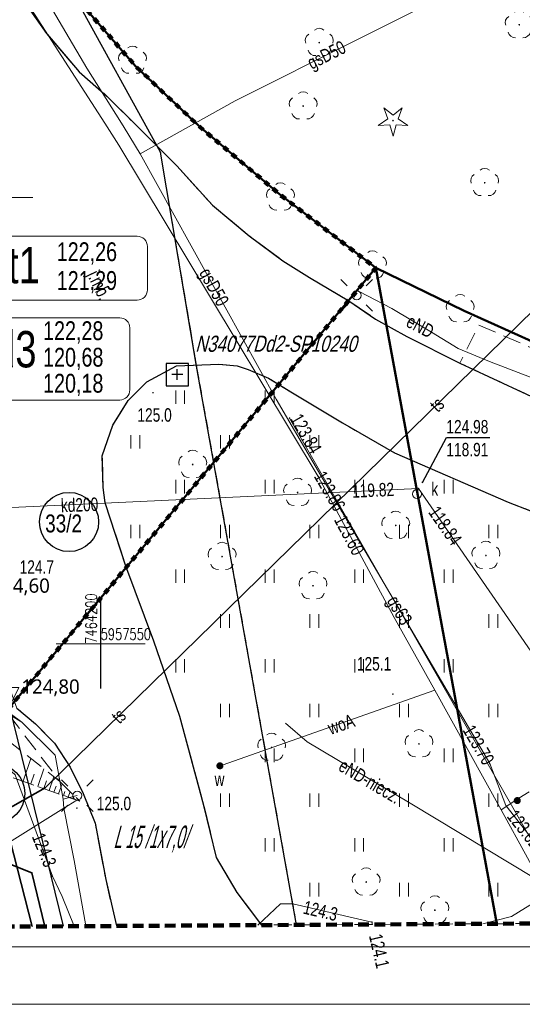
# Model space of a CAD drawing. Header units: millimetres. Extents: x 7464056 to 7464277, y 5957530 to 5957827.
# Tile 8 of 22: x 7464195 to 7464224, y 5957530 to 5957585. Entities that reach past the tile are written whole.
import ezdxf
from ezdxf.enums import TextEntityAlignment as Align

# ---------------------------------------------------------------- set-up
doc = ezdxf.new("R2010")
doc.units = ezdxf.units.MM
doc.header["$MEASUREMENT"] = 0
for name, pattern in [('1', [0.6, 0.3, -0.3]), ('1.0_0.5', [1.5, 1, -0.5]), ('1.5_0.5', [2, 1.5, -0.5]), ('2', [0.9, 0.6, -0.3]), ('219-500', [0]), ('egug-500', [1, 0.5, -0.5])]:
    doc.linetypes.add(name, pattern=pattern)
doc.layers.get('0').update_dxf_attribs({"color": 2, "linetype": 'CONTINUOUS', "lineweight": 0, "plot": 0})
for name, color, linetype in [('000 Inne (niezydentyfikowane)', 7, 'CONTINUOUS'), ('203-punkt graniczny', 7, 'CONTINUOUS'), ('218-kontur użytku gruntowego', 7, 'CONTINUOUS'), ('chodnik', 7, 'CONTINUOUS'), ('drzewo iglaste', 7, 'CONTINUOUS'), ('drzewo liściaste', 7, 'CONTINUOUS'), ('jezdnia', 7, 'CONTINUOUS'), ('jezdnia-Atr17', 7, 'CONTINUOUS'), ('krawężnik', 7, 'CONTINUOUS'), ('latarnia', 7, 'CONTINUOUS'), ('obudowa ochronna przewodu', 7, 'CONTINUOUS'), ('pikieta naturalna', 7, 'CONTINUOUS'), ('pikieta naturalna-Atr2', 7, 'CONTINUOUS'), ('pikieta sztuczna-Atr2', 7, 'CONTINUOUS'), ('przewód elektroenergetyczny podziemny', 7, 'CONTINUOUS'), ('przewód elektroenergetyczny podziemny-Atr1', 7, 'CONTINUOUS'), ('przewód gazowy', 7, 'CONTINUOUS'), ('przewód gazowy-Atr1', 7, 'CONTINUOUS'), ('przewód kanalizacyjny', 7, 'CONTINUOUS'), ('przewód kanalizacyjny-Atr1', 7, 'CONTINUOUS'), ('przewód telekomunikacyjny podziemny', 7, 'CONTINUOUS'), ('przewód telekomunikacyjny podziemny-Atr1', 7, 'CONTINUOUS'), ('przewód wodociągowy', 7, 'CONTINUOUS'), ('przewód wodociągowy-Atr1', 7, 'CONTINUOUS'), ('rzedna', 7, 'CONTINUOUS'), ('rzedna-Atr2', 7, 'CONTINUOUS'), ('rzedna-Atr3', 7, 'CONTINUOUS'), ('SIATKA_KWADRATOW', 7, 'CONTINUOUS'), ('skarpa nieumocniona', 7, 'CONTINUOUS'), ('studnia kanalizacyjna', 7, 'CONTINUOUS'), ('studnia kanalizacyjna-Atr17', 7, 'CONTINUOUS'), ('Szczegółowa osnowa geodezyjna pozioma', 7, 'CONTINUOUS'), ('Szczegółowa osnowa geodezyjna pozioma-Atr103', 7, 'CONTINUOUS'), ('trawnik', 7, 'CONTINUOUS'), ('wodociągowe urządzenie techniczne', 7, 'CONTINUOUS'), ('wodociągowe urządzenie techniczne-Atr17', 7, 'CONTINUOUS'), ('zadrzewienie  zakrzewienie', 7, 'CONTINUOUS'), ('Zakres', 7, 'CONTINUOUS'), ('zasuwa lub zawór', 7, 'CONTINUOUS')]:
    doc.layers.add(name, color=color, linetype=linetype)
for name, color, linetype, lineweight in [('211-numer działki ewidencyjnej', 3, 'CONTINUOUS', 30), ('219-działka ewidencyjna', 3, 'CONTINUOUS', 30), ('__A-rzędne projektowane', 7, 'CONTINUOUS', 15), ('__A-Tabelka', 7, 'CONTINUOUS', 18), ('S-drenaż-opis', 124, 'CONTINUOUS', 20), ('S-kan-sanit-opis', 34, 'CONTINUOUS', 20)]:
    doc.layers.add(name, color=color, linetype=linetype, lineweight=lineweight)
doc.styles.get("Standard").update_dxf_attribs({"font": 'Working1250', "width": 0.75})
doc.styles.add('STYL_ARIAL', font='simplex', dxfattribs={"width": 0.75, "oblique": 0.1})
doc.styles.add('trebuchet', font='trebuc.ttf')

# ---------------------------------------------------------------- blocks, each defined once
blk = doc.blocks.new('203')
at = {"linetype": 'Continuous', "lineweight": 0}
h = blk.add_hatch(color=0, dxfattribs=at)
edge = h.paths.add_edge_path()
edge.add_arc((0, 0), 0.045, 0, 360)
blk = doc.blocks.new('PW01')
at = {"linetype": 'Continuous', "lineweight": 13}
h = blk.add_hatch(color=0, dxfattribs=at)
edge = h.paths.add_edge_path()
edge.add_arc((0, 0), 0.045, 0, 360)
blk = doc.blocks.new('OP021')
at = {"linetype": 'Continuous', "lineweight": 13}
h = blk.add_hatch(color=0, dxfattribs=at)
edge = h.paths.add_edge_path()
edge.add_arc((0, 0), 0.05, 0, 360)
at = {"color": 0, "linetype": 'Continuous', "lineweight": 13}
for centre, start, end in [((0, 0.4), 49.272, 130.728), ((-0.38, 0.124), 121.308, 202.548), ((0.38, 0.124), 337.452, 58.692), ((-0.235, -0.324), 193.221, 274.871), ((0.235, -0.324), 265.129, 346.779)]:
    blk.add_arc(centre, 0.4, start, end, dxfattribs=at)
blk = doc.blocks.new('SM01')
at = {"color": 0, "linetype": 'Continuous', "lineweight": 13}
for p, q in [((-0.53, 0.531), (-0.883, 0.884)), ((0.531, 0.531), (0.884, 0.884)), ((-0.53, -0.53), (-0.883, -0.883)), ((0.531, -0.53), (0.884, -0.883))]:
    blk.add_line(p, q, dxfattribs=at)
blk.add_circle((0, 0), 0.25, dxfattribs=at)
blk = doc.blocks.new('OP011')
at = {"linetype": 'Continuous', "lineweight": 13}
h = blk.add_hatch(color=0, dxfattribs=at)
edge = h.paths.add_edge_path()
edge.add_arc((0, 0), 0.05, 0, 360)
at = {"color": 0, "linetype": 'Continuous', "lineweight": 13}
for p, q in [((-0.283, 0.093), (-0.512, 0.706)), ((-0.512, 0.706), (0, 0.299)), ((0, 0.299), (0.512, 0.706)), ((0.512, 0.706), (0.283, 0.093)), ((-0.828, -0.268), (-0.283, 0.093)), ((0.283, 0.093), (0.828, -0.268)), ((-0.175, -0.24), (-0.828, -0.268)), ((0, -0.87), (-0.175, -0.24)), ((0.175, -0.24), (0, -0.87)), ((0.828, -0.268), (0.175, -0.24))]:
    blk.add_line(p, q, dxfattribs=at)
blk = doc.blocks.new('TU04')
at = {"color": 0, "linetype": 'Continuous', "lineweight": 13}
for p, q in [((0, 0), (0, 0.75)), ((0.5, 0), (0.5, 0.75))]:
    blk.add_line(p, q, dxfattribs=at)
blk = doc.blocks.new('US25')
at = {"linetype": 'Continuous', "lineweight": 0}
h = blk.add_hatch(color=0, dxfattribs=at)
edge = h.paths.add_edge_path()
edge.add_arc((0, 0), 0.2, 0, 360)
blk = doc.blocks.new('US15')
at = {"color": 0, "linetype": 'Continuous', "lineweight": 13}
blk.add_circle((0, 0), 0.25, dxfattribs=at)
blk = doc.blocks.new('OSSP')
at = {"color": 0}
for p, q in [((-0.626, 0.625), (-0.626, -0.625)), ((-0.626, 0.625), (-0.626, -0.625)), ((0.624, 0.625), (-0.626, 0.625)), ((0.624, 0.625), (-0.626, 0.625)), ((0.624, -0.625), (0.624, 0.625)), ((0.624, -0.625), (0.624, 0.625)), ((0.3, 0), (-0.3, 0)), ((0.3, 0), (-0.3, 0)), ((0, -0.3), (0, 0.3)), ((0, -0.3), (0, 0.3)), ((-0.626, -0.625), (0.624, -0.625)), ((-0.626, -0.625), (0.624, -0.625))]:
    blk.add_line(p, q, dxfattribs=at)
blk = doc.blocks.new('Kota2')
at = {"color": 0}
blk.add_lwpolyline([(-0.386, 0.799), (0, 0), (0.386, 0.799)], close=True, dxfattribs=at)
at = {"color": 0, "style": 'trebuchet'}
blk.add_attdef('POZIOM', (-0.775, 1.071), '', height=1, dxfattribs=at)

msp = doc.modelspace()

# ---------------------------------------------------------------- linework, layer by layer
at = {"linetype": 'Continuous', "lineweight": 30}
for centre in [(7464198.231, 5957556.8), (7464194.113, 5957541.644)]:
    msp.add_circle(centre, 1.654, dxfattribs=at)
at = {"layer": '000 Inne (niezydentyfikowane)', "color": 7, "linetype": 'Continuous', "lineweight": 13}
for p, q in [((7464195.66, 5957542.33), (7464196.1, 5957543.59)), ((7464196.48, 5957542.04), (7464196.83, 5957543.02)), ((7464196.1, 5957542.18), (7464196.29, 5957542.73)), ((7464197.12, 5957541.81), (7464197.39, 5957542.57)), ((7464196.82, 5957541.92), (7464196.98, 5957542.35)), ((7464197.39, 5957541.72), (7464197.51, 5957542.05)), ((7464197.65, 5957541.63), (7464197.85, 5957542.18)), ((7464197.92, 5957541.53), (7464197.99, 5957541.75)), ((7464198.18, 5957541.44), (7464198.29, 5957541.75)), ((7464198.44, 5957541.35), (7464198.48, 5957541.44)), ((7464198.71, 5957541.25), (7464198.73, 5957541.31))]:
    msp.add_line(p, q, dxfattribs=at)
at = {"layer": '000 Inne (niezydentyfikowane)', "color": 253, "linetype": '1', "lineweight": 100, "flags": 128}
msp.add_lwpolyline([(7464096.51, 5957762.918), (7464119.97, 5957723.029), (7464129.82, 5957706.056), (7464158.016, 5957657.47), (7464158.056, 5957657.401), (7464162.94, 5957648.984), (7464162.981, 5957648.914), (7464176.492, 5957625.631), (7464176.499, 5957625.621), (7464182.663, 5957614.998), (7464186.213, 5957609.558), (7464195.967, 5957590.719), (7464195.97, 5957590.71), (7464198.51, 5957586.21), (7464201.941, 5957582.25), (7464205.521, 5957578.87), (7464209.991, 5957575.1), (7464215.369, 5957570.98), (7464206.32, 5957560.132), (7464194.92, 5957546.46), (7464194.899, 5957546.456), (7464191.954, 5957545.875), (7464191.47, 5957545.78), (7464189.787, 5957545.447)], dxfattribs=at)
at = {"layer": '000 Inne (niezydentyfikowane)', "color": 56, "linetype": 'Continuous', "lineweight": 50, "flags": 128}
for points in [[(7464129.82, 5957706.056), (7464158.016, 5957657.47), (7464158.056, 5957657.401), (7464162.94, 5957648.984), (7464162.981, 5957648.914), (7464176.492, 5957625.631), (7464176.499, 5957625.621), (7464182.663, 5957614.998), (7464186.213, 5957609.558), (7464195.967, 5957590.719), (7464195.97, 5957590.71), (7464198.51, 5957586.21), (7464201.941, 5957582.25), (7464205.521, 5957578.87), (7464209.991, 5957575.1), (7464215.369, 5957570.98), (7464206.32, 5957560.132), (7464194.92, 5957546.46), (7464180.799, 5957585.27), (7464167.995, 5957612.279), (7464163.514, 5957619.798), (7464156.208, 5957632.058), (7464149.275, 5957643.692), (7464129.849, 5957676.292)], [(7464273.583, 5957563.4), (7464267.57, 5957562.22), (7464261.42, 5957560.82), (7464256.37, 5957560.26), (7464250.5, 5957560.44), (7464243.75, 5957561.22), (7464237.82, 5957562.16), (7464231.12, 5957564.22), (7464225.6, 5957566.21), (7464220.31, 5957568.58), (7464215.369, 5957570.98), (7464209.991, 5957575.1), (7464205.521, 5957578.87), (7464201.941, 5957582.25), (7464198.51, 5957586.21), (7464195.97, 5957590.71), (7464195.967, 5957590.719), (7464194.89, 5957593.94), (7464248.534, 5957622.926), (7464256.633, 5957609.097), (7464273.22, 5957619.103)], [(7464193.823, 5957534.207), (7464192.159, 5957543.5), (7464191.47, 5957545.78), (7464191.954, 5957545.875), (7464194.899, 5957546.456), (7464194.92, 5957546.46), (7464206.32, 5957560.132), (7464215.369, 5957570.98), (7464222.136, 5957534.374)], [(7464222.136, 5957534.374), (7464215.369, 5957570.98), (7464220.31, 5957568.58), (7464225.6, 5957566.21), (7464231.12, 5957564.22), (7464237.82, 5957562.16), (7464243.75, 5957561.22), (7464250.5, 5957560.44), (7464256.37, 5957560.26), (7464261.42, 5957560.82), (7464267.57, 5957562.22), (7464273.583, 5957563.4)]]:
    msp.add_lwpolyline(points, dxfattribs=at)
at = {"layer": '000 Inne (niezydentyfikowane)', "color": 253, "linetype": '1', "lineweight": 13, "flags": 128}
msp.add_lwpolyline([(7464125.18, 5957539.755), (7464144.12, 5957536.43), (7464189.787, 5957545.447), (7464191.47, 5957545.78), (7464191.954, 5957545.875), (7464194.899, 5957546.456), (7464194.92, 5957546.46), (7464206.32, 5957560.132), (7464215.369, 5957570.98), (7464209.991, 5957575.1), (7464205.521, 5957578.87), (7464201.941, 5957582.25), (7464198.51, 5957586.21), (7464195.97, 5957590.71), (7464195.967, 5957590.719), (7464186.213, 5957609.558), (7464182.663, 5957614.998), (7464176.499, 5957625.621), (7464176.492, 5957625.631), (7464162.981, 5957648.914), (7464162.94, 5957648.984), (7464158.056, 5957657.401), (7464158.016, 5957657.47)], dxfattribs=at)
at = {"layer": '218-kontur użytku gruntowego', "color": 3, "linetype": 'egug-500', "lineweight": 18, "flags": 128}
for points in [[(7464198.51, 5957586.21), (7464201.94, 5957582.25)], [(7464201.94, 5957582.25), (7464198.51, 5957586.21)], [(7464198.51, 5957586.21), (7464203.34, 5957577.44)], [(7464203.34, 5957577.44), (7464198.51, 5957586.21)], [(7464201.94, 5957582.25), (7464205.52, 5957578.87)], [(7464205.52, 5957578.87), (7464201.94, 5957582.25)], [(7464205.52, 5957578.87), (7464209.99, 5957575.1)], [(7464209.99, 5957575.1), (7464205.52, 5957578.87)], [(7464203.34, 5957577.44), (7464205.36, 5957565.5)], [(7464205.36, 5957565.5), (7464203.34, 5957577.44)], [(7464209.99, 5957575.1), (7464215.37, 5957570.98)], [(7464215.37, 5957570.98), (7464209.99, 5957575.1)], [(7464215.37, 5957570.98), (7464220.31, 5957568.58)], [(7464220.31, 5957568.58), (7464215.37, 5957570.98)], [(7464220.31, 5957568.58), (7464225.6, 5957566.21)], [(7464225.6, 5957566.21), (7464220.31, 5957568.58)], [(7464205.36, 5957565.5), (7464210.939, 5957534.308)], [(7464210.939, 5957534.308), (7464205.36, 5957565.5)]]:
    msp.add_lwpolyline(points, dxfattribs=at)
at = {"layer": '219-działka ewidencyjna', "linetype": '219-500', "flags": 128}
for points in [[(7464201.94, 5957582.25), (7464198.51, 5957586.21)], [(7464203.34, 5957577.44), (7464198.51, 5957586.21)], [(7464205.52, 5957578.87), (7464201.94, 5957582.25)], [(7464209.99, 5957575.1), (7464205.52, 5957578.87)], [(7464205.36, 5957565.5), (7464203.34, 5957577.44)], [(7464215.37, 5957570.98), (7464209.99, 5957575.1)], [(7464220.31, 5957568.58), (7464215.37, 5957570.98)], [(7464225.6, 5957566.21), (7464220.31, 5957568.58)], [(7464210.939, 5957534.308), (7464205.36, 5957565.5)], [(7464197.923, 5957534.231), (7464194.92, 5957546.46)]]:
    msp.add_lwpolyline(points, dxfattribs=at)
at = {"layer": '__A-Tabelka', "ltscale": 5}
for points in [[(7464266.428, 5957826.876), (7464056.428, 5957826.876), (7464056.428, 5957529.876), (7464266.428, 5957529.876)], [(7464263.228, 5957823.676), (7464072.628, 5957823.676), (7464072.628, 5957533.076), (7464263.228, 5957533.076)]]:
    msp.add_lwpolyline(points, close=True, dxfattribs=at)
at = {"layer": 'chodnik', "color": 7, "linetype": '1.0_0.5', "lineweight": 18, "flags": 128}
msp.add_lwpolyline([(7464220.07, 5957565.67), (7464225.66, 5957563.07), (7464235.85, 5957560.07), (7464236.54, 5957562.3), (7464226.72, 5957565.38), (7464221.13, 5957567.79)], close=True, dxfattribs=at)
at = {"layer": 'jezdnia', "color": 7, "linetype": '1.5_0.5', "lineweight": 18, "flags": 128}
for points in [[(7464086.851, 5957757.258), (7464091.92, 5957748.72), (7464093.17, 5957746.61), (7464100.88, 5957733.62), (7464109.13, 5957719.6), (7464117.32, 5957705.91), (7464124.79, 5957693.36), (7464131.59, 5957681.85), (7464137.77, 5957671.55), (7464145.7, 5957658.29), (7464153.31, 5957645.2), (7464161.81, 5957630.88), (7464165.59, 5957624.29), (7464166.01, 5957623.09), (7464166.28, 5957621.51), (7464166.24, 5957620.22), (7464165.92, 5957618.44), (7464168.97, 5957613.22), (7464169.49, 5957613.31), (7464170.42, 5957613.31), (7464171.31, 5957612.99), (7464172.23, 5957612.07), (7464174.42, 5957607.65), (7464180.26, 5957595.46), (7464181.97, 5957591.93), (7464181.97, 5957591.41), (7464181.65, 5957590.58), (7464181.19, 5957590.07), (7464180.8, 5957589.72), (7464180.45, 5957589.49), (7464177.71, 5957587.72), (7464174.48, 5957585.62), (7464174.04, 5957585.45), (7464173.25, 5957585.36), (7464172.37, 5957585.5), (7464170.33, 5957586.19), (7464174.29, 5957579.29), (7464174.66, 5957580.9), (7464175.14, 5957581.82), (7464175.95, 5957582.64), (7464182.63, 5957586.49), (7464183.82, 5957586.55), (7464184.39, 5957586.13), (7464185.16, 5957585.13), (7464186.91, 5957580.49), (7464187.35, 5957579.06), (7464188.33, 5957575.91), (7464191.48, 5957567.03), (7464194.04, 5957559.04), (7464194.66, 5957556.96), (7464194.8, 5957555.42), (7464194.36, 5957553.91), (7464193.7, 5957553.12), (7464193.01, 5957552.89), (7464195.32, 5957546.4), (7464196.35, 5957545.53), (7464197.42, 5957544.45), (7464198.3, 5957543.12), (7464199.02, 5957541.65), (7464199.69, 5957539.99), (7464200.28, 5957536.84), (7464200.881, 5957534.249)], [(7464242.586, 5957534.495), (7464240.61, 5957559.1), (7464239.56, 5957559.38), (7464235.85, 5957560.07), (7464225.66, 5957563.07), (7464220.07, 5957565.67), (7464217.1, 5957567.15), (7464215.35, 5957568.13), (7464213.87, 5957569.14), (7464211.66, 5957570.44), (7464210.18, 5957571.38), (7464208.29, 5957572.78), (7464206.24, 5957574.48), (7464204.25, 5957576.69), (7464201.87, 5957579.06), (7464200.34, 5957580.58), (7464198.79, 5957581.93), (7464196.91, 5957584.14), (7464196.84, 5957584.25), (7464195.51, 5957586.18), (7464194.52, 5957587.98), (7464193.96, 5957589.66), (7464193.96, 5957591.03), (7464194.3, 5957592.24), (7464195.46, 5957593.87), (7464193.53, 5957597.77), (7464192.49, 5957597.4), (7464191.04, 5957597.43), (7464190.04, 5957597.51), (7464189.06, 5957597.8), (7464187.91, 5957598.58), (7464187.01, 5957599.52), (7464185.58, 5957601.93), (7464180.91, 5957609.95), (7464176.66, 5957617.25), (7464176.11, 5957618.89), (7464176.11, 5957620.7), (7464176.63, 5957622.32), (7464174.2, 5957626.36), (7464172.67, 5957626.42), (7464171.61, 5957626.96), (7464170.7, 5957627.74), (7464169.84, 5957628.75), (7464166.58, 5957634.38), (7464160.16, 5957645.36), (7464159.53, 5957646.36), (7464159.16, 5957647.83), (7464159.19, 5957649.1), (7464159.45, 5957650.3), (7464160.02, 5957651.39), (7464161.02, 5957652.43), (7464159.37, 5957655.23), (7464158.8, 5957654.97), (7464157.83, 5957654.85), (7464156.56, 5957654.88), (7464155.16, 5957655.37), (7464154.15, 5957655.96), (7464153.27, 5957656.96), (7464152.31, 5957658.39), (7464148.38, 5957665.08), (7464144.09, 5957672.43), (7464138.71, 5957681.55), (7464138.51, 5957682.74), (7464138.71, 5957684.4), (7464139.31, 5957685.79), (7464139.83, 5957686.59), (7464136.07, 5957692.2), (7464134.95, 5957692.08), (7464133.41, 5957692.4), (7464132.27, 5957693.05), (7464131.56, 5957693.69), (7464130.73, 5957694.98), (7464126.37, 5957702.18), (7464126, 5957703.21), (7464125.81, 5957704.71), (7464126.06, 5957706.26), (7464126.54, 5957707.27), (7464127.1, 5957708.06), (7464130.958, 5957710.421)], [(7464200.14, 5957558.72), (7464200.09, 5957560.49), (7464200.68, 5957562.21), (7464201.54, 5957563.59), (7464202.57, 5957564.63), (7464204.23, 5957565.52), (7464206.6, 5957565.61), (7464207.62, 5957565.51), (7464208.24, 5957565.32), (7464209.37, 5957564.83), (7464210.62, 5957564.06), (7464213.5, 5957562.33), (7464216.41, 5957560.66), (7464222.77, 5957557.91), (7464227.76, 5957555.97), (7464230.08, 5957555.14), (7464231.55, 5957554.66), (7464232.32, 5957554.38), (7464232.84, 5957553.46), (7464233.3, 5957552.55), (7464233.62, 5957551.65), (7464234.52, 5957549.14), (7464235.06, 5957547.26), (7464235.3, 5957545.14), (7464235.28, 5957543.78), (7464235.13, 5957542.29), (7464234.69, 5957540.78), (7464234.3, 5957539.36), (7464234.06, 5957538.68), (7464233.33, 5957537.27), (7464232.89, 5957536.68), (7464232.32, 5957536.12), (7464230.405, 5957534.423)], [(7464209.006, 5957534.297), (7464207.63, 5957536.11), (7464206.47, 5957538.08), (7464205.76, 5957540.98), (7464204.43, 5957545.94), (7464202.96, 5957550.15), (7464201.41, 5957554.33), (7464200.25, 5957557.87), (7464200.14, 5957558.72)]]:
    msp.add_lwpolyline(points, dxfattribs=at)
at = {"layer": 'krawężnik', "color": 7, "linetype": 'Continuous', "lineweight": 25, "flags": 128}
for points in [[(7464195.46, 5957593.87), (7464194.3, 5957592.24), (7464193.96, 5957591.03), (7464193.96, 5957589.66), (7464194.52, 5957587.98), (7464195.51, 5957586.18), (7464196.84, 5957584.25), (7464196.91, 5957584.14), (7464198.79, 5957581.93), (7464200.34, 5957580.58), (7464201.87, 5957579.06), (7464204.25, 5957576.69), (7464206.24, 5957574.48), (7464208.29, 5957572.78), (7464210.18, 5957571.38), (7464211.66, 5957570.44), (7464213.87, 5957569.14), (7464215.35, 5957568.13), (7464217.1, 5957567.15), (7464220.07, 5957565.67), (7464225.66, 5957563.07), (7464235.85, 5957560.07), (7464239.56, 5957559.38), (7464240.61, 5957559.1)], [(7464209.006, 5957534.297), (7464207.63, 5957536.11), (7464206.47, 5957538.08), (7464205.76, 5957540.98), (7464204.43, 5957545.94), (7464202.96, 5957550.15), (7464201.41, 5957554.33), (7464200.25, 5957557.87), (7464200.14, 5957558.72), (7464200.09, 5957560.49), (7464200.68, 5957562.21), (7464201.54, 5957563.59), (7464202.57, 5957564.63), (7464204.23, 5957565.52), (7464206.6, 5957565.61), (7464207.62, 5957565.51), (7464208.24, 5957565.32), (7464209.37, 5957564.83), (7464210.62, 5957564.06), (7464213.5, 5957562.33), (7464216.41, 5957560.66), (7464222.77, 5957557.91), (7464227.76, 5957555.97)], [(7464195.32, 5957546.4), (7464196.35, 5957545.53), (7464197.42, 5957544.45), (7464198.3, 5957543.12), (7464199.02, 5957541.65), (7464199.69, 5957539.99), (7464200.28, 5957536.84), (7464200.881, 5957534.249)]]:
    msp.add_lwpolyline(points, dxfattribs=at)
at = {"layer": 'obudowa ochronna przewodu', "color": 7, "linetype": 'Continuous', "lineweight": 35, "flags": 128}
for points in [[(7464196.882, 5957534.225), (7464196.16, 5957537.22), (7464183.01, 5957542.44), (7464180.69, 5957546.16), (7464179.77, 5957551.46), (7464179.51, 5957554.12), (7464180.59, 5957560.99), (7464184.89, 5957567.15), (7464179.45, 5957579.66), (7464179.25, 5957580.12)], [(7464273.574, 5957564.802), (7464257.08, 5957562.54), (7464246.96, 5957563.12), (7464224.21, 5957568.66), (7464196.9, 5957541.96), (7464194.53, 5957540.62), (7464196.178, 5957534.221)], [(7464273.574, 5957564.802), (7464257.08, 5957562.54), (7464246.96, 5957563.12), (7464224.21, 5957568.66), (7464196.9, 5957541.96), (7464194.53, 5957540.62), (7464196.178, 5957534.221)], [(7464273.574, 5957564.802), (7464257.08, 5957562.54), (7464246.96, 5957563.12), (7464224.21, 5957568.66), (7464196.9, 5957541.96), (7464194.53, 5957540.62), (7464196.178, 5957534.221)], [(7464273.574, 5957564.802), (7464257.08, 5957562.54), (7464246.96, 5957563.12), (7464224.21, 5957568.66), (7464196.9, 5957541.96), (7464194.53, 5957540.62), (7464196.178, 5957534.221)]]:
    msp.add_lwpolyline(points, dxfattribs=at)
at = {"layer": 'przewód elektroenergetyczny podziemny', "color": 1, "linetype": 'Continuous', "lineweight": 18, "flags": 128}
for points in [[(7464198.519, 5957534.235), (7464197.84, 5957535.9), (7464197.3, 5957537.03), (7464195.22, 5957542.68), (7464189.26, 5957548.01), (7464189.91, 5957549.75), (7464190.89, 5957553.48), (7464190.91, 5957554.57), (7464189.76, 5957559.13), (7464187.22, 5957567.86), (7464186.59, 5957569.43), (7464183.38, 5957577.47), (7464182.86, 5957579.06), (7464180.99, 5957584.74), (7464178.47, 5957589.84), (7464169.34, 5957607.61), (7464167.33, 5957611.16), (7464164.77, 5957616.16), (7464161.16, 5957621.94), (7464156, 5957630.1), (7464149.38, 5957641.57), (7464141.13, 5957655.81)], [(7464199.184, 5957534.239), (7464199.16, 5957534.37), (7464198.51, 5957537.91), (7464197.94, 5957540.83), (7464197.91, 5957541.32), (7464197.45, 5957543.79), (7464195.6, 5957545.62), (7464190.66, 5957549.28), (7464188.71, 5957550.79), (7464190.42, 5957554.09), (7464192.07, 5957559.98), (7464190.2, 5957567.37), (7464189.12, 5957571.34), (7464187.67, 5957574.08), (7464185.65, 5957578.93), (7464183.21, 5957584.98)], [(7464214.44, 5957569.66), (7464216.26, 5957568.72), (7464218.47, 5957567.39), (7464219.97, 5957566.49), (7464221.72, 5957565.76), (7464229.63, 5957562.73), (7464232.32, 5957561.61), (7464236.81, 5957559.75), (7464243.38, 5957559.11), (7464248.23, 5957558.72), (7464249.88, 5957558.75), (7464258.99, 5957559.25), (7464263.25, 5957559.23), (7464265.03, 5957559.58), (7464268.35, 5957562.14), (7464271.26, 5957561.49), (7464273.59, 5957562.34)], [(7464171.83, 5957558.53), (7464173.65, 5957556.77), (7464181.73, 5957551.93), (7464188.57, 5957549.87), (7464195.6, 5957545.62)], [(7464227.09, 5957535.2), (7464217.28, 5957541.1), (7464211.54, 5957544.52), (7464210.32, 5957545.57)], [(7464197.91, 5957541.32), (7464198.69, 5957541.53)], [(7464197.91, 5957541.32), (7464198.69, 5957541.53)], [(7464198.67, 5957541.28), (7464197.94, 5957540.83), (7464192.29, 5957537.3), (7464189.462, 5957534.181)], [(7464228.61, 5957538.28), (7464222.95, 5957534.77), (7464221.352, 5957534.37)], [(7464215.183, 5957534.333), (7464215.15, 5957534.47), (7464210.73, 5957535.49), (7464210.04, 5957535.49), (7464208.778, 5957534.295)]]:
    msp.add_lwpolyline(points, dxfattribs=at)
at = {"layer": 'przewód gazowy', "color": 52, "linetype": 'Continuous', "lineweight": 18, "flags": 128}
for points in [[(7464093.334, 5957761.057), (7464097.55, 5957753.89), (7464109.26, 5957734.1), (7464115.16, 5957723.86), (7464123.88, 5957709.15), (7464134.72, 5957690.93), (7464143.09, 5957676.91), (7464149.7, 5957665.65), (7464156.83, 5957653.79), (7464162.79, 5957643.63), (7464167.44, 5957635.73), (7464175.9, 5957621.63), (7464182.75, 5957610.05), (7464191.05, 5957595.99), (7464199.23, 5957582.14), (7464201.17, 5957579.06), (7464201.31, 5957578.82)], [(7464202.21, 5957577.36), (7464204.9, 5957578.86), (7464205.27, 5957579.06), (7464207.51, 5957580.31), (7464221.17, 5957587.17), (7464232.32, 5957593.08), (7464233.57, 5957593.74), (7464242.86, 5957598.67), (7464262.23, 5957608.45)], [(7464202.21, 5957577.36), (7464201.31, 5957578.82)], [(7464202.21, 5957577.36), (7464209.81, 5957563.66)], [(7464209.81, 5957563.66), (7464213.45, 5957557.42), (7464221.73, 5957543.31), (7464222.63, 5957540.98), (7464224.34, 5957538.8), (7464226.628, 5957534.401)], [(7464226.727, 5957534.402), (7464210.55, 5957562.6)]]:
    msp.add_lwpolyline(points, dxfattribs=at)
at = {"layer": 'przewód kanalizacyjny', "color": 34, "linetype": 'Continuous', "lineweight": 18, "flags": 128}
msp.add_lwpolyline([(7464175.46, 5957556.7), (7464217.76, 5957558.67), (7464228.52, 5957543.1), (7464232.32, 5957544.24), (7464265.87, 5957554.27)], dxfattribs=at)
at = {"layer": 'przewód telekomunikacyjny podziemny', "color": 30, "linetype": 'Continuous', "lineweight": 18, "flags": 128}
for points in [[(7464179.25, 5957580.12), (7464179.45, 5957579.66), (7464184.89, 5957567.15), (7464180.59, 5957560.99), (7464179.51, 5957554.12), (7464179.77, 5957551.46), (7464180.69, 5957546.16), (7464183.01, 5957542.44), (7464196.16, 5957537.22), (7464196.882, 5957534.225)], [(7464273.574, 5957564.802), (7464257.08, 5957562.54), (7464246.96, 5957563.12), (7464224.21, 5957568.66), (7464196.9, 5957541.96), (7464194.53, 5957540.62), (7464196.178, 5957534.221)]]:
    msp.add_lwpolyline(points, dxfattribs=at)
at = {"layer": 'przewód wodociągowy', "color": 5, "linetype": 'Continuous', "lineweight": 18, "flags": 128}
for points in [[(7464201.02, 5957577.83), (7464200.23, 5957579.06), (7464194.68, 5957587.68), (7464191.06, 5957593.93), (7464187.98, 5957597.74), (7464178.24, 5957614.72)], [(7464201.02, 5957577.83), (7464207.52, 5957567.05), (7464212.15, 5957559.34), (7464216.4, 5957551.47)], [(7464216.4, 5957551.47), (7464218.66, 5957547.41), (7464222.37, 5957540.74), (7464225.31, 5957535.37), (7464225.841, 5957534.396)], [(7464218.66, 5957547.41), (7464206.78, 5957543.23)], [(7464222.37, 5957540.74), (7464223.35, 5957541.38), (7464223.94, 5957541.74)]]:
    msp.add_lwpolyline(points, dxfattribs=at)
at = {"layer": 'rzedna-Atr2', "color": 7, "flags": 128}
msp.add_lwpolyline([(7464217.97, 5957559.01), (7464219.31, 5957561.51), (7464221.736, 5957561.51)], dxfattribs=at)
at = {"layer": 'S-drenaż-opis', "color": 94, "ltscale": 0.01}
msp.add_lwpolyline([(7464192.354, 5957563.61), (7464201.064, 5957563.61, 0.414214), (7464201.629, 5957564.175), (7464201.629, 5957567.633, 0.414214), (7464201.064, 5957568.198), (7464192.354, 5957568.198, 0.414214), (7464191.789, 5957567.633), (7464191.789, 5957564.175, 0.414214), (7464192.354, 5957563.61)], format="xyb", dxfattribs=at)
at = {"layer": 'S-kan-sanit-opis', "ltscale": 0.01}
msp.add_line((7464189.691, 5957574.917), (7464196.2, 5957574.917), dxfattribs=at)
msp.add_lwpolyline([(7464192.703, 5957569.189), (7464202.046, 5957569.189, 0.414214), (7464202.611, 5957569.754), (7464202.611, 5957572.185, 0.414214), (7464202.046, 5957572.75), (7464192.703, 5957572.75, 0.414214), (7464192.138, 5957572.185), (7464192.138, 5957569.754, 0.414214), (7464192.703, 5957569.189)], format="xyb", dxfattribs=at)
at = {"layer": 'SIATKA_KWADRATOW', "color": 7, "const_width": 0.065}
for points in [[(7464200, 5957547.5), (7464200, 5957552.5)], [(7464197.5, 5957550), (7464202.5, 5957550)]]:
    msp.add_lwpolyline(points, dxfattribs=at)
at = {"layer": 'SIATKA_KWADRATOW', "color": 7}
msp.add_point((7464200, 5957550), dxfattribs=at)
at = {"layer": 'skarpa nieumocniona', "color": 7, "linetype": '1.0_0.5', "lineweight": 18, "flags": 128}
msp.add_lwpolyline([(7464197.72, 5957542.31), (7464198.83, 5957541.21), (7464184.82, 5957546.17), (7464183.26, 5957546.03), (7464159.79, 5957540.09), (7464151.07, 5957537.79), (7464149.74, 5957535.43), (7464149.25, 5957533.94), (7464145.76, 5957533.92), (7464145.2, 5957534.35), (7464141.99, 5957536.8), (7464146.52, 5957537.18), (7464147.33, 5957540.02), (7464150.7, 5957544.03), (7464184.31, 5957552.93)], close=True, dxfattribs=at)
msp.add_lwpolyline([(7464197.72, 5957542.31), (7464198.83, 5957541.21), (7464184.82, 5957546.17), (7464183.26, 5957546.03), (7464159.79, 5957540.09), (7464151.07, 5957537.79), (7464149.74, 5957535.43), (7464149.25, 5957533.94), (7464145.76, 5957533.92), (7464145.2, 5957534.35), (7464141.99, 5957536.8), (7464146.52, 5957537.18), (7464147.33, 5957540.02), (7464150.7, 5957544.03), (7464184.31, 5957552.93)], close=True, dxfattribs=at)
at = {"layer": 'trawnik', "color": 7, "linetype": '1.0_0.5', "lineweight": 18, "flags": 128}
msp.add_lwpolyline([(7464207.62, 5957565.51), (7464208.24, 5957565.32), (7464209.37, 5957564.83), (7464210.62, 5957564.06), (7464213.5, 5957562.33), (7464216.41, 5957560.66), (7464222.77, 5957557.91), (7464227.76, 5957555.97), (7464230.08, 5957555.14), (7464231.55, 5957554.66), (7464232.32, 5957554.38), (7464232.84, 5957553.46), (7464233.3, 5957552.55), (7464233.62, 5957551.65), (7464234.52, 5957549.14), (7464235.06, 5957547.26), (7464235.3, 5957545.14), (7464235.28, 5957543.78), (7464235.13, 5957542.29), (7464234.69, 5957540.78), (7464234.3, 5957539.36), (7464234.06, 5957538.68), (7464233.33, 5957537.27), (7464232.89, 5957536.68), (7464232.32, 5957536.12), (7464230.4, 5957534.42), (7464209.01, 5957534.3), (7464207.63, 5957536.11), (7464206.47, 5957538.08), (7464205.76, 5957540.98), (7464204.43, 5957545.94), (7464202.96, 5957550.15), (7464201.41, 5957554.33), (7464200.25, 5957557.87), (7464200.14, 5957558.72), (7464200.09, 5957560.49), (7464200.68, 5957562.21), (7464201.54, 5957563.59), (7464202.57, 5957564.63), (7464204.23, 5957565.52), (7464206.6, 5957565.61)], close=True, dxfattribs=at)
at = {"layer": 'zadrzewienie  zakrzewienie', "color": 7, "linetype": '1.0_0.5', "lineweight": 18, "flags": 128}
msp.add_lwpolyline([(7464184.31, 5957552.93), (7464176.91, 5957557.14), (7464173.39, 5957559.16), (7464171.1, 5957560.79), (7464166.23, 5957559.3), (7464165.91, 5957554.65), (7464163.32, 5957550.79), (7464183.26, 5957546.03), (7464184.82, 5957546.17), (7464198.83, 5957541.21), (7464197.72, 5957542.31), (7464193.61, 5957547.69), (7464191.67, 5957549.01), (7464189.21, 5957550.43), (7464188.42, 5957550.79)], close=True, dxfattribs=at)
at = {"layer": 'Zakres', "color": 134, "linetype": '2', "lineweight": 90, "flags": 128}
msp.add_lwpolyline([(7464273.07, 5957642.1), (7464173.57, 5957639.94), (7464098.51, 5957764.09), (7464073.29, 5957749.31), (7464127.02, 5957656.52), (7464126.84, 5957638.93), (7464125.08, 5957533.8), (7464273.77, 5957534.68)], close=True, dxfattribs=at)

# ---------------------------------------------------------------- block references
at = {"layer": '203-punkt graniczny', "color": 7, "linetype": 'Continuous', "lineweight": 18}
for p in [(7464201.94, 5957582.25), (7464205.52, 5957578.87), (7464203.34, 5957577.44), (7464209.99, 5957575.1), (7464215.37, 5957570.98), (7464220.31, 5957568.58), (7464205.36, 5957565.5)]:
    msp.add_blockref('203', p, dxfattribs=at)
at = {"layer": '__A-rzędne projektowane'}
ref = msp.add_blockref('Kota2', (7464192.924, 5957553.184), dxfattribs=dict(at, zscale=0.7))
ref.add_attrib('Poziom', '124,60', (7464193.901, 5957552.85), dxfattribs={"layer": '0', "color": 0, "height": 0.8, "style": 'trebuchet'})
ref = msp.add_blockref('Kota2', (7464195.044, 5957546.754), dxfattribs=dict(at, zscale=0.7))
ref.add_attrib('Poziom', '124,80', (7464195.57, 5957547.214), dxfattribs={"layer": '0', "color": 0, "height": 0.8, "style": 'trebuchet'})
at = {"layer": 'drzewo iglaste', "color": 94, "linetype": 'Continuous', "lineweight": 18}
msp.add_blockref('OP011', (7464216.33, 5957579.21), dxfattribs=at)
at = {"layer": 'drzewo liściaste', "color": 94, "linetype": 'Continuous', "lineweight": 18}
for p in [(7464223.38, 5957584.56), (7464212.21, 5957583.56), (7464201.78, 5957582.57), (7464211.31, 5957580.02), (7464221.45, 5957575.74), (7464210.04, 5957574.93), (7464215.18, 5957571.14), (7464220.08, 5957568.7), (7464205.14, 5957560.01), (7464211, 5957558.45), (7464216.48, 5957556.61), (7464206.78, 5957554.87), (7464221.52, 5957554.93), (7464211.86, 5957553.24), (7464217.78, 5957544.41), (7464209.55, 5957544.22), (7464214.83, 5957536.7), (7464218.67, 5957535.13)]:
    msp.add_blockref('OP021', p, dxfattribs=at)
at = {"layer": 'latarnia', "color": 7, "linetype": 'Continuous', "lineweight": 18}
for p in [(7464214.3, 5957569.45), (7464198.69, 5957541.53)]:
    msp.add_blockref('SM01', p, dxfattribs=at)
at = {"layer": 'pikieta naturalna', "color": 7, "linetype": 'Continuous', "lineweight": 13}
for p in [(7464202.92, 5957564.02), (7464216.32, 5957547.19), (7464198.67, 5957540.83)]:
    msp.add_blockref('PW01', p, dxfattribs=at)
at = {"layer": 'rzedna', "color": 52, "linetype": 'Continuous', "lineweight": 18}
for p in [(7464210.55, 5957562.6), (7464213.45, 5957557.42), (7464221.73, 5957543.31)]:
    msp.add_blockref('PW01', p, dxfattribs=at)
at = {"layer": 'rzedna', "color": 5, "linetype": 'Continuous', "lineweight": 18}
msp.add_blockref('PW01', (7464212.15, 5957559.34), dxfattribs=at)
at = {"layer": 'rzedna', "color": 34, "linetype": 'Continuous', "lineweight": 18}
msp.add_blockref('PW01', (7464217.97, 5957559.01), dxfattribs=at)
at = {"layer": 'rzedna', "color": 7, "linetype": 'Continuous', "lineweight": 18}
for p in [(7464217.76, 5957558.67), (7464217.97, 5957558.36)]:
    msp.add_blockref('PW01', p, dxfattribs=at)
at = {"layer": 'rzedna', "color": 1, "linetype": 'Continuous', "lineweight": 18}
for p in [(7464197.3, 5957537.03), (7464210.73, 5957535.49), (7464215.15, 5957534.47)]:
    msp.add_blockref('PW01', p, dxfattribs=at)
at = {"layer": 'studnia kanalizacyjna', "color": 34, "linetype": 'Continuous', "lineweight": 18}
msp.add_blockref('US15', (7464217.67, 5957558.36), dxfattribs=at)
at = {"layer": 'Szczegółowa osnowa geodezyjna pozioma', "color": 7, "linetype": 'Continuous', "lineweight": 18}
msp.add_blockref('OSSP', (7464204.28, 5957565.03), dxfattribs=at)
at = {"layer": 'trawnik', "color": 7, "linetype": 'Continuous', "lineweight": 18}
for p in [(7464204.189, 5957563.399), (7464209.189, 5957563.399), (7464201.689, 5957560.899), (7464206.689, 5957560.899), (7464211.689, 5957560.899), (7464204.189, 5957558.399), (7464209.189, 5957558.399), (7464214.189, 5957558.399), (7464219.189, 5957558.399), (7464201.689, 5957555.899), (7464206.689, 5957555.899), (7464211.689, 5957555.899), (7464216.689, 5957555.899), (7464221.689, 5957555.899), (7464204.189, 5957553.399), (7464209.189, 5957553.399), (7464214.189, 5957553.399), (7464219.189, 5957553.399), (7464206.689, 5957550.899), (7464211.689, 5957550.899), (7464216.689, 5957550.899), (7464221.689, 5957550.899), (7464204.189, 5957548.399), (7464209.189, 5957548.399), (7464214.189, 5957548.399), (7464219.189, 5957548.399), (7464206.689, 5957545.899), (7464211.689, 5957545.899), (7464216.689, 5957545.899), (7464221.689, 5957545.899), (7464209.189, 5957543.399), (7464214.189, 5957543.399), (7464219.189, 5957543.399), (7464206.689, 5957540.899), (7464211.689, 5957540.899), (7464216.689, 5957540.899), (7464221.689, 5957540.899), (7464209.189, 5957538.399), (7464214.189, 5957538.399), (7464219.189, 5957538.399), (7464211.689, 5957535.899), (7464216.689, 5957535.899), (7464221.689, 5957535.899)]:
    msp.add_blockref('TU04', p, dxfattribs=at)
at = {"layer": 'wodociągowe urządzenie techniczne', "color": 5, "linetype": 'Continuous', "lineweight": 18}
msp.add_blockref('US25', (7464206.66, 5957543.19), dxfattribs=at)
at = {"layer": 'zasuwa lub zawór', "color": 5, "linetype": 'Continuous', "lineweight": 18}
msp.add_blockref('US25', (7464223.27, 5957541.25), dxfattribs=at)

# ---------------------------------------------------------------- texts
at = {"layer": '000 Inne (niezydentyfikowane)', "color": 56, "linetype": 'Continuous', "lineweight": 13, "oblique": 15, "width": 0.472}
msp.add_text('L 15 /1x7,0/', height=1.25, dxfattribs=at).set_placement((7464200.71, 5957538.6))
at = {"layer": '211-numer działki ewidencyjnej', "color": 7, "linetype": 'Continuous', "lineweight": 18, "width": 0.79}
msp.add_text('33/2', height=1, dxfattribs=at).set_placement((7464196.9, 5957556.22))
at = {"layer": 'jezdnia-Atr17', "color": 7, "width": 0.765}
msp.add_text('j.mb.', height=0.75, rotation=-64.154, dxfattribs=at).set_placement((7464199.22, 5957570.61))
msp.add_text('j.mb.', height=0.75, rotation=-64.154, dxfattribs=at).set_placement((7464199.22, 5957570.61))
msp.add_text('j.mb.', height=0.75, rotation=-64.154, dxfattribs=at).set_placement((7464199.22, 5957570.61))
msp.add_text('j.mb.', height=0.75, rotation=-64.154, dxfattribs=at).set_placement((7464199.22, 5957570.61))
msp.add_text('j.mb.', height=0.75, rotation=-64.154, dxfattribs=at).set_placement((7464199.22, 5957570.61))
at = {"layer": 'pikieta naturalna-Atr2', "color": 7, "width": 0.765}
for s, p in [('125.0', (7464202.05, 5957562.4)), ('125.1', (7464214.31, 5957548.51)), ('125.0', (7464199.78, 5957540.71))]:
    msp.add_text(s, height=0.75, dxfattribs=at).set_placement(p)
at = {"layer": 'pikieta sztuczna-Atr2', "color": 7, "width": 0.765}
msp.add_text('124.7', height=0.75, dxfattribs=at).set_placement((7464195.47, 5957553.91))
at = {"layer": 'przewód elektroenergetyczny podziemny-Atr1', "color": 1, "width": 0.765}
for s, rotation, p in [('eND', 332.18, (7464217, 5957567.75)), ('eND-niecz.', 329.38, (7464213.22, 5957542.97))]:
    msp.add_text(s, height=0.75, rotation=rotation, dxfattribs=at).set_placement(p)
at = {"layer": 'przewód gazowy-Atr1', "color": 40, "width": 0.765}
for s, rotation, p in [('gsD50', 26.665, (7464211.62, 5957582.38)), ('gsD50', 299.019, (7464205.8, 5957570.89)), ('gs63', 300.405, (7464216.28, 5957552.59))]:
    msp.add_text(s, height=0.75, rotation=rotation, dxfattribs=at).set_placement(p, align=Align.MIDDLE_LEFT)
at = {"layer": 'przewód kanalizacyjny-Atr1', "color": 34, "width": 0.765}
msp.add_text('kd200', height=0.75, rotation=2.29, dxfattribs=at).set_placement((7464197.79, 5957557.34))
at = {"layer": 'przewód telekomunikacyjny podziemny-Atr1', "color": 30, "width": 0.765}
for p in [(7464218.57, 5957563.15), (7464200.79, 5957545.76)]:
    msp.add_text('ts', height=0.75, rotation=44.353, dxfattribs=at).set_placement(p, align=Align.MIDDLE_LEFT)
at = {"layer": 'przewód wodociągowy-Atr1', "color": 5, "width": 0.765}
msp.add_text('woA', height=0.75, rotation=19.13, dxfattribs=at).set_placement((7464212.85, 5957544.91))
at = {"layer": 'rzedna-Atr2', "color": 40, "width": 0.765}
msp.add_text('123.84', height=0.75, rotation=299.842, dxfattribs=at).set_placement((7464210.57, 5957562.56))
at = {"layer": 'rzedna-Atr2', "color": 34, "width": 0.765}
msp.add_text('124.98', height=0.75, dxfattribs=at).set_placement((7464219.31, 5957561.518), align=Align.BOTTOM_LEFT)
at = {"layer": 'rzedna-Atr2', "color": 40, "width": 0.765}
for s, rotation, p in [('123.86', 300.256, (7464212.21, 5957559.54)), ('123.70', 300.405, (7464220.52, 5957545.37)), ('123.62', 308.11, (7464222.95, 5957540.58))]:
    msp.add_text(s, height=0.75, rotation=rotation, dxfattribs=at).set_placement(p, align=Align.MIDDLE_LEFT)
at = {"layer": 'rzedna-Atr2', "color": 7, "width": 0.765}
for s, rotation, p in [('119.82', 2.62, (7464214.06, 5957558.15)), ('118.84', 304.9, (7464218.27, 5957557.34)), ('124.3', 292.11, (7464196.14, 5957539.24)), ('124.3', 346.87, (7464211.26, 5957534.95)), ('124.1', 283.03, (7464214.98, 5957533.7))]:
    msp.add_text(s, height=0.75, rotation=rotation, dxfattribs=at).set_placement(p)
at = {"layer": 'rzedna-Atr2', "color": 5, "width": 0.765}
msp.add_text('123.60', height=0.75, rotation=298, dxfattribs=at).set_placement((7464213.01, 5957556.93))
at = {"layer": 'rzedna-Atr3', "color": 34, "width": 0.765}
msp.add_text('118.91', height=0.75, dxfattribs=at).set_placement((7464219.31, 5957560.242), align=Align.BOTTOM_LEFT)
at = {"layer": 'S-drenaż-opis', "color": 94, "ltscale": 0.01}
for s, insert, char_height, attachment_point in [('{\\fArial|b0|i0|c0|p0;122,28}', (7464196.783, 5957566.758), 1.0512, 7), ('{\\fArial|b0|i0|c0|p0;Wd3}', (7464196.416, 5957565.402), 2.0304, 9), ('{\\fArial|b0|i0|c0|p0;120,68}', (7464196.783, 5957566.525), 1.0512, 1), ('{\\fArial|b0|i0|c0|p0;120,18}', (7464196.783, 5957565.073), 1.0512, 1)]:
    msp.add_mtext(s, dxfattribs=dict(at, insert=insert, char_height=char_height, attachment_point=attachment_point))
at = {"layer": 'S-kan-sanit-opis', "ltscale": 0.01}
for s, insert, char_height, attachment_point in [('{\\fArial|b0|i0|c0|p0;St1}', (7464196.602, 5957570.097), 2.0304, 9), ('{\\fArial|b0|i0|c0|p0;122,26}', (7464197.546, 5957571.167), 1.0512, 7), ('{\\fArial|b0|i0|c0|p0;121,29}', (7464197.546, 5957570.807), 1.0512, 1)]:
    msp.add_mtext(s, dxfattribs=dict(at, insert=insert, char_height=char_height, attachment_point=attachment_point))
at = {"layer": 'SIATKA_KWADRATOW', "color": 7, "style": 'STYL_ARIAL', "width": 0.75}
msp.add_text('7464200', height=0.625, rotation=90, dxfattribs=at).set_placement((7464199.965, 5957550), align=Align.BOTTOM_LEFT)
msp.add_text('5957550', height=0.625, dxfattribs=at).set_placement((7464200, 5957550.035), align=Align.BOTTOM_LEFT)
at = {"layer": 'studnia kanalizacyjna-Atr17', "color": 34, "width": 0.765}
msp.add_text('k', height=0.75, dxfattribs=at).set_placement((7464218.47, 5957558.27))
at = {"layer": 'Szczegółowa osnowa geodezyjna pozioma-Atr103', "color": 7, "oblique": 15, "width": 0.765}
msp.add_text('N34077Dd2-SP10240', height=0.9, dxfattribs=at).set_placement((7464205.28, 5957566.03), align=Align.BOTTOM_LEFT)
at = {"layer": 'wodociągowe urządzenie techniczne-Atr17', "color": 5, "width": 0.765}
msp.add_text('w', height=0.75, dxfattribs=at).set_placement((7464206.36, 5957542.07))

doc.saveas('drawing.dxf')
